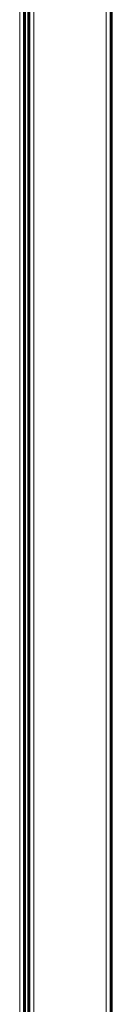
# Model space of a CAD drawing. Header units: millimetres. Extents: x 0 to 594, y 0 to 420.
# Tile 9 of 10: x 476.66 to 481.1, y 240.65 to 288.33. Entities that reach past the tile are written whole.
import ezdxf

# ---------------------------------------------------------------- set-up
doc = ezdxf.new("R2010")
doc.units = ezdxf.units.MM
doc.linetypes.add('K5LT_BASIC', pattern=[0])
doc.linetypes.add('K5LT_THIN', pattern=[0])
doc.layers.add('Системный слой', color=7, linetype='Continuous')

msp = doc.modelspace()

# ---------------------------------------------------------------- linework, layer by layer
at = {"layer": 'Системный слой', "color": 7, "linetype": 'K5LT_THIN', "lineweight": 18}
for p, q in [((480.8513, 193.0783), (480.8513, 352.6783)), ((477.0513, 345.8783), (477.0513, 199.8783)), ((477.3513, 345.8783), (477.3513, 199.8783)), ((476.6613, 200.3183), (476.6613, 345.4383))]:
    msp.add_line(p, q, dxfattribs=at)
at = {"layer": 'Системный слой', "color": 150, "linetype": 'K5LT_BASIC', "lineweight": 60, "true_color": 0x0080ff}
for p, q in [((481.1013, 352.6783), (481.1013, 193.0783)), ((477.1013, 199.8783), (477.1013, 345.8783)), ((476.9013, 345.6783), (476.9013, 200.0783))]:
    msp.add_line(p, q, dxfattribs=at)

doc.saveas('drawing.dxf')
